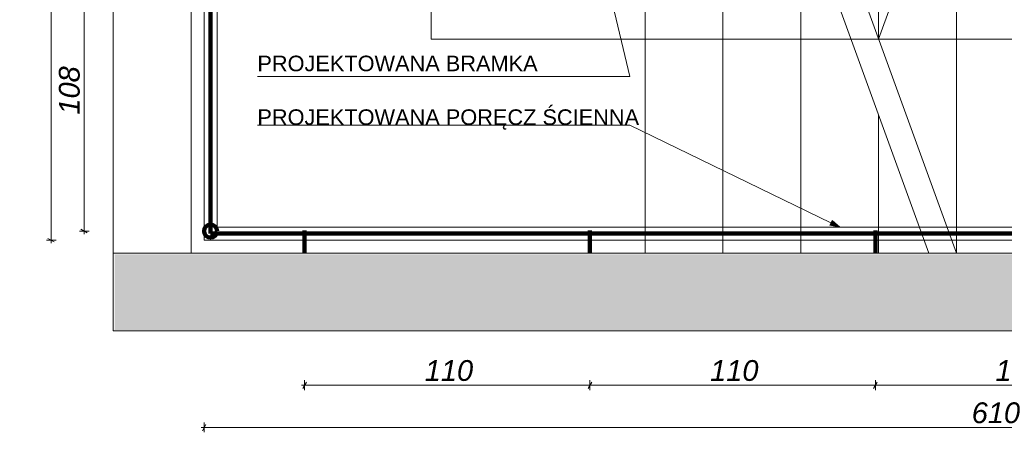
# Model space of a CAD drawing. Header units: centimetres. Extents: x 8226 to 9893, y -1051 to 949.
# Tile 3 of 18: x 8226 to 8605, y -567 to -408. Entities that reach past the tile are written whole.
import ezdxf

# ---------------------------------------------------------------- set-up
doc = ezdxf.new("R2010")
doc.units = ezdxf.units.CM
doc.header["$LTSCALE"] = 0.1
doc.header["$MEASUREMENT"] = 0
doc.linetypes.add('Wipeout_Contour', pattern=[1000, 0, -1000])
for name, color, linetype in [('3_linii 2D .K_IR', 7, 'Continuous'), ('3_opisy.K_IR', 7, 'Continuous'), ('3_wypełnienia.K_IR', 7, 'Continuous'), ('5_wymiary.K_IR', 7, 'Continuous')]:
    doc.layers.add(name, color=color, linetype=linetype)
doc.styles.add('GENERATED_STYLE_1', font='txt')
doc.styles.add('GENERATED_STYLE_2', font='txt')
doc.dimstyles.new('GENERATED_STYLE__1', dxfattribs={"dimtxt": 8, "dimasz": 1.835749, "dimexe": 0.18, "dimexo": 2, "dimgap": 0.09, "dimtad": 1, "dimtih": 1, "dimtoh": 1, "dimdec": 0, "dimzin": 0, "dimdsep": 46, "dimtxsty": 'GENERATED_STYLE_1', "dimblk": 'ARROWHEAD_2', "dimblk1": 'ARROWHEAD_2', "dimblk2": 'ARROWHEAD_2', "dimcen": 0.09, "dimclrd": 7, "dimclre": 7, "dimclrt": 7, "dimadec": 1, "dimazin": 0, "dimtfac": 1, "dimtdec": 4, "dimtmove": 0, "dimatfit": 3, "dimfxl": 1, "dimtolj": 1, "dimtzin": 0, "dimarcsym": 0})
doc.dimstyles.new('GENERATED_STYLE__2', dxfattribs={"dimtxt": 8, "dimasz": 1.835749, "dimexe": 0.18, "dimexo": 2, "dimgap": 0.09, "dimtad": 1, "dimdec": 0, "dimzin": 0, "dimdsep": 46, "dimtxsty": 'GENERATED_STYLE_1', "dimblk": 'ARROWHEAD_2', "dimblk1": 'ARROWHEAD_2', "dimblk2": 'ARROWHEAD_2', "dimcen": 0.09, "dimclrd": 7, "dimclre": 7, "dimclrt": 7, "dimadec": 1, "dimazin": 0, "dimtfac": 1, "dimtdec": 4, "dimtmove": 0, "dimatfit": 3, "dimfxl": 1, "dimtolj": 1, "dimtzin": 0, "dimarcsym": 0})

# ---------------------------------------------------------------- blocks, each defined once
blk = doc.blocks.new('Linia_62_2', base_point=(8460.95, -448.84))
at = {"layer": '3_linii 2D .K_IR', "linetype": 'Continuous', "lineweight": 0, "true_color": 0x000000}
blk.add_hatch(color=18, dxfattribs=at).paths.add_polyline_path([(8541.8, -488.16), (8538.89, -485.63), (8538.01, -487.43)])
at = {"layer": '3_linii 2D .K_IR', "color": 7, "linetype": 'Continuous', "lineweight": 0}
for p, q in [((8460.95, -448.84), (8538.45, -486.53)), ((8538.01, -487.43), (8538.89, -485.63)), ((8541.8, -488.16), (8538.89, -485.63)), ((8541.8, -488.16), (8538.01, -487.43))]:
    blk.add_line(p, q, dxfattribs=at)
blk = doc.blocks.new('Linia_107_2', base_point=(8460.95, -430.1))
at = {"layer": '3_linii 2D .K_IR', "linetype": 'Continuous', "lineweight": 0, "true_color": 0x000000}
blk.add_hatch(color=18, dxfattribs=at).paths.add_polyline_path([(8444.44, -361.2), (8444.34, -365.06), (8446.28, -364.59)])
at = {"layer": '3_linii 2D .K_IR', "color": 7, "linetype": 'Continuous', "lineweight": 0}
for p, q in [((8444.44, -361.2), (8444.34, -365.06)), ((8444.44, -361.2), (8446.28, -364.59)), ((8446.28, -364.59), (8444.34, -365.06)), ((8460.95, -430.1), (8445.31, -364.83))]:
    blk.add_line(p, q, dxfattribs=at)
blk = doc.blocks.new('*D192')
at = {"layer": '5_wymiary.K_IR', "color": 7, "linetype": 'Continuous', "lineweight": 0}
for p, q in [((8295.62, -565.4), (8296.8, -565.4)), ((8297.5, -564.19), (8296.11, -566.61)), ((8296.8, -567.21), (8296.8, -563.4)), ((8296.8, -565.4), (8906.8, -565.4)), ((8906.11, -566.61), (8907.5, -564.19)), ((8906.8, -567.21), (8906.8, -563.4)), ((8906.8, -565.4), (8907.99, -565.4))]:
    blk.add_line(p, q, dxfattribs=at)
at = {"color": 254, "linetype": 'Wipeout_Contour', "lineweight": 0, "ltscale": 34480.008672}
blk.add_wipeout([(8592.7, -563.8), (8610.91, -563.8), (8610.91, -555.8), (8592.7, -555.8)], dxfattribs=at).dxf.layer = '5_wymiary.K_IR'
at = {"layer": '5_wymiary.K_IR', "color": 7, "lineweight": 0, "insert": (8592.7, -563.8), "char_height": 8, "attachment_point": 7, "style": 'GENERATED_STYLE_1'}
blk.add_mtext('\\A1;{\\pql;\\fArial|b0|i1|c238|p38;610}', dxfattribs=at)
blk = doc.blocks.new('ARROWHEAD_2')
at = {"color": 0, "linetype": 'Continuous', "lineweight": 0}
for p, q in [((0, 0), (-1, 0)), ((-0.38, -0.66), (0.38, 0.66))]:
    blk.add_line(p, q, dxfattribs=at)
blk = doc.blocks.new('*D193')
at = {"layer": '5_wymiary.K_IR', "color": 7, "linetype": 'Continuous', "lineweight": 0}
for p, q in [((8334.37, -549.11), (8335.55, -549.11)), ((8336.25, -547.9), (8334.86, -550.32)), ((8335.55, -550.92), (8335.55, -547.11)), ((8335.55, -549.11), (8445.55, -549.11)), ((8446.25, -547.9), (8444.86, -550.32)), ((8445.55, -550.92), (8445.55, -547.11))]:
    blk.add_line(p, q, dxfattribs=at)
at = {"color": 254, "linetype": 'Wipeout_Contour', "lineweight": 0, "ltscale": 33632.559086}
blk.add_wipeout([(8381.85, -547.51), (8399.26, -547.51), (8399.26, -539.51), (8381.85, -539.51)], dxfattribs=at).dxf.layer = '5_wymiary.K_IR'
at = {"layer": '5_wymiary.K_IR', "color": 7, "lineweight": 0, "insert": (8381.85, -547.51), "char_height": 8, "attachment_point": 7, "style": 'GENERATED_STYLE_1'}
blk.add_mtext('\\A1;{\\pql;\\fArial|b0|i1|c238|p38;110}', dxfattribs=at)
blk = doc.blocks.new('*D194')
at = {"layer": '5_wymiary.K_IR', "color": 7, "linetype": 'Continuous', "lineweight": 0}
for p, q in [((8446.25, -547.9), (8444.86, -550.32)), ((8445.55, -550.92), (8445.55, -547.11)), ((8445.55, -549.11), (8555.55, -549.11)), ((8556.25, -547.9), (8554.86, -550.32)), ((8555.55, -550.92), (8555.55, -547.11))]:
    blk.add_line(p, q, dxfattribs=at)
at = {"color": 254, "linetype": 'Wipeout_Contour', "lineweight": 0, "ltscale": 34071.650676}
blk.add_wipeout([(8491.85, -547.51), (8509.26, -547.51), (8509.26, -539.51), (8491.85, -539.51)], dxfattribs=at).dxf.layer = '5_wymiary.K_IR'
at = {"layer": '5_wymiary.K_IR', "color": 7, "lineweight": 0, "insert": (8491.85, -547.51), "char_height": 8, "attachment_point": 7, "style": 'GENERATED_STYLE_1'}
blk.add_mtext('\\A1;{\\pql;\\fArial|b0|i1|c238|p38;110}', dxfattribs=at)
blk = doc.blocks.new('*D195')
at = {"layer": '5_wymiary.K_IR', "color": 7, "linetype": 'Continuous', "lineweight": 0}
for p, q in [((8556.25, -547.9), (8554.86, -550.32)), ((8555.55, -550.92), (8555.55, -547.11)), ((8555.55, -549.11), (8665.55, -549.11)), ((8666.25, -547.9), (8664.86, -550.32)), ((8665.55, -550.92), (8665.55, -547.11))]:
    blk.add_line(p, q, dxfattribs=at)
at = {"color": 254, "linetype": 'Wipeout_Contour', "lineweight": 0, "ltscale": 34510.765406}
blk.add_wipeout([(8601.85, -547.51), (8619.26, -547.51), (8619.26, -539.51), (8601.85, -539.51)], dxfattribs=at).dxf.layer = '5_wymiary.K_IR'
at = {"layer": '5_wymiary.K_IR', "color": 7, "lineweight": 0, "insert": (8601.85, -547.51), "char_height": 8, "attachment_point": 7, "style": 'GENERATED_STYLE_1'}
blk.add_mtext('\\A1;{\\pql;\\fArial|b0|i1|c238|p38;110}', dxfattribs=at)
blk = doc.blocks.new('*D198')
at = {"layer": '5_wymiary.K_IR', "color": 7, "linetype": 'Continuous', "lineweight": 0}
for p, q in [((8252.53, -381.68), (8248.72, -381.68)), ((8249.32, -380.98), (8251.74, -382.38)), ((8250.53, -489.68), (8250.53, -381.68)), ((8249.32, -488.98), (8251.74, -490.38)), ((8252.53, -489.68), (8248.72, -489.68)), ((8250.53, -490.86), (8250.53, -489.68))]:
    blk.add_line(p, q, dxfattribs=at)
at = {"color": 254, "linetype": 'Wipeout_Contour', "lineweight": 0, "ltscale": 33025.744247}
blk.add_wipeout([(8248.93, -444.79), (8248.93, -426.58), (8240.93, -426.58), (8240.93, -444.79)], dxfattribs=at).dxf.layer = '5_wymiary.K_IR'
at = {"layer": '5_wymiary.K_IR', "color": 7, "lineweight": 0, "insert": (8248.93, -444.79), "char_height": 8, "attachment_point": 7, "rotation": 90, "style": 'GENERATED_STYLE_1'}
blk.add_mtext('\\A1;{\\pql;\\fArial|b0|i1|c238|p38;108}', dxfattribs=at)
blk = doc.blocks.new('*D201')
at = {"layer": '5_wymiary.K_IR', "color": 7, "linetype": 'Continuous', "lineweight": 0}
for p, q in [((8239.8, -163.16), (8235.99, -163.16)), ((8239.01, -163.86), (8236.59, -162.46)), ((8237.8, -163.16), (8237.8, -161.98)), ((8237.8, -493.16), (8237.8, -163.16)), ((8239.8, -493.16), (8235.99, -493.16)), ((8236.59, -492.46), (8239.01, -493.86)), ((8237.8, -494.34), (8237.8, -493.16))]:
    blk.add_line(p, q, dxfattribs=at)
at = {"color": 254, "linetype": 'Wipeout_Contour', "lineweight": 0, "ltscale": 32954.978677}
blk.add_wipeout([(8236.2, -337.27), (8236.2, -319.05), (8228.2, -319.05), (8228.2, -337.27)], dxfattribs=at).dxf.layer = '5_wymiary.K_IR'
at = {"layer": '5_wymiary.K_IR', "color": 7, "lineweight": 0, "insert": (8236.2, -337.27), "char_height": 8, "attachment_point": 7, "rotation": 90, "style": 'GENERATED_STYLE_1'}
blk.add_mtext('\\A1;{\\pql;\\fArial|b0|i1|c238|p38;330}', dxfattribs=at)

msp = doc.modelspace()

# ---------------------------------------------------------------- hatches: boundary and pattern name
at = {"layer": '3_wypełnienia.K_IR', "linetype": 'Continuous', "lineweight": 0}
h = msp.add_hatch(dxfattribs=at)
h.set_pattern_fill('Generated_Pattern_50_0002', style=0, pattern_type=2)
h.set_pattern_definition([(45, (0, 0), (-4.490128, 4.490128), []), (45, (4.49, 2e-15), (-4.490128, 4.490128), [7.9375, -1.5875, 0, -1.5875])])
h.paths.add_polyline_path([(8262.37, -498.61), (8262.37, -527.75), (8941.2, -527.75), (8941.2, -498.61)])

# ---------------------------------------------------------------- linework, layer by layer
at = {"layer": '3_linii 2D .K_IR', "color": 190, "linetype": 'Continuous', "lineweight": 200}
msp.add_line((8299.3, -490.63), (8299.3, -165.68), dxfattribs=at)
at = {"layer": '3_linii 2D .K_IR', "color": 7, "linetype": 'Continuous', "lineweight": 0}
for p, q in [((8317.33, -430.1), (8460.95, -430.1)), ((8317.33, -448.84), (8460.95, -448.84))]:
    msp.add_line(p, q, dxfattribs=at)
at = {"layer": '3_linii 2D .K_IR', "color": 150, "linetype": 'Continuous', "lineweight": 200}
for p, q in [((8335.55, -489.49), (8335.55, -498.16)), ((8445.55, -489.49), (8445.55, -498.16)), ((8555.55, -489.49), (8555.55, -498.16))]:
    msp.add_line(p, q, dxfattribs=at)
at = {"layer": '3_linii 2D .K_IR', "color": 30, "linetype": 'Continuous', "lineweight": 200}
msp.add_line((8904.14, -490.63), (8299.3, -490.63), dxfattribs=at)
at = {"layer": '3_linii 2D .K_IR', "color": 7, "linetype": 'Continuous', "lineweight": 0}
for points in [[(8261.8, -158.16), (8291.8, -158.16), (8291.8, -498.16), (8261.8, -498.16)], [(8466.8, -498.16), (8291.8, -498.16), (8291.8, -158.16), (8466.8, -158.16)], [(8906.8, -493.16), (8296.8, -493.16), (8296.8, -163.16), (8906.8, -163.16)], [(8301.8, -168.16), (8901.54, -168.16), (8901.54, -488.16), (8301.8, -488.16)]]:
    msp.add_lwpolyline(points, close=True, dxfattribs=at)
for points in [[(8911.8, -498.16), (8911.8, -158.16), (8291.8, -158.16), (8291.8, -498.16)], [(8466.8, -158.16), (8911.8, -158.16), (8911.8, -498.16), (8466.8, -498.16)], [(8736.8, -415.66), (8384.3, -415.66), (8384.3, -240.66), (8496.8, -240.66)], [(8496.8, -498.16), (8496.8, -333.16)], [(8576.16, -498.16), (8516.16, -333.16)], [(8526.8, -333.16), (8586.8, -498.16)], [(8586.8, -415.66), (8586.8, -333.16), (8556.8, -415.66)], [(8556.8, -415.66), (8556.8, -333.16)], [(8586.8, -333.16), (8586.8, -498.16)], [(8526.8, -362.43), (8526.8, -498.16)], [(8556.8, -498.16), (8556.8, -444.92)], [(8261.8, -498.16), (8261.8, -528.16), (8941.8, -528.16), (8941.8, -498.16)]]:
    msp.add_lwpolyline(points, dxfattribs=at)
at = {"layer": '3_linii 2D .K_IR', "color": 6, "linetype": 'Continuous', "lineweight": 200}
msp.add_circle((8299.29, -489.68), 2.5, dxfattribs=at)

# ---------------------------------------------------------------- block references
at = {"layer": '3_linii 2D .K_IR', "color": 7, "linetype": 'Continuous', "lineweight": 0}
for name, p in [('Linia_107_2', (8460.95, -430.1)), ('Linia_62_2', (8460.95, -448.84))]:
    msp.add_blockref(name, p, dxfattribs=at)

# ---------------------------------------------------------------- texts
at = {"layer": '3_opisy.K_IR', "color": 7, "linetype": 'Continuous', "lineweight": 0, "char_height": 6, "attachment_point": 7, "style": 'GENERATED_STYLE_2'}
for s, insert in [('\\A1;{\\pql;\\fArial|b0|i0|c238|p38;PROJEKTOWANA \\fArial|b0|i0|c238|p38;BRAMKA}', (8317.33, -428.14)), ('\\A1;{\\pql;\\fArial|b0|i0|c238|p38;PROJEKTOWANA PORĘCZ ŚCIENNA}', (8317.33, -450.57))]:
    msp.add_mtext(s, dxfattribs=dict(at, insert=insert))

# ---------------------------------------------------------------- next in the draw order: dimensions: what is measured, and where the dimension line sits
at = {"layer": '5_wymiary.K_IR', "color": 7, "linetype": 'Continuous', "lineweight": 0}
dim = msp.add_linear_dim(base=(8250.53, -381.68), p1=(8299.29, -489.68), p2=(8299.29, -381.68), angle=90, dimstyle='GENERATED_STYLE__2', dxfattribs=at)
dim.commit()
dim.dimension.update_dxf_attribs({"geometry": '*D198', "text_midpoint": (8244.93, -435.64), "dimtype": 160, "text_rotation": 90})
dim = msp.add_linear_dim(base=(8906.8, -565.4), p1=(8296.8, -493.16), p2=(8906.8, -493.16), dimstyle='GENERATED_STYLE__1', dxfattribs=at)
dim.commit()
dim.dimension.update_dxf_attribs({"geometry": '*D192', "text_midpoint": (8601.85, -559.8), "dimtype": 160})

# ---------------------------------------------------------------- next in the draw order: dimensions: what is measured, and where the dimension line sits
dim = msp.add_linear_dim(base=(8237.8, -163.16), p1=(8296.8, -493.16), p2=(8296.8, -163.16), angle=90, dimstyle='GENERATED_STYLE__2', dxfattribs=at)
dim.commit()
dim.dimension.update_dxf_attribs({"geometry": '*D201', "text_midpoint": (8232.2, -328.12), "dimtype": 160, "text_rotation": 90})
dim = msp.add_linear_dim(base=(8445.55, -549.11), p1=(8335.55, -498.16), p2=(8445.55, -498.16), dimstyle='GENERATED_STYLE__1', dxfattribs=at)
dim.commit()
dim.dimension.update_dxf_attribs({"geometry": '*D193', "text_midpoint": (8391, -543.51), "dimtype": 160})

# ---------------------------------------------------------------- next in the draw order: dimensions: what is measured, and where the dimension line sits
dim = msp.add_linear_dim(base=(8555.55, -549.11), p1=(8445.55, -498.16), p2=(8555.55, -498.16), dimstyle='GENERATED_STYLE__1', dxfattribs=at)
dim.commit()
dim.dimension.update_dxf_attribs({"geometry": '*D194', "text_midpoint": (8501, -543.51), "dimtype": 160})

# ---------------------------------------------------------------- next in the draw order: dimensions: what is measured, and where the dimension line sits
dim = msp.add_linear_dim(base=(8665.55, -549.11), p1=(8555.55, -498.16), p2=(8665.55, -498.16), dimstyle='GENERATED_STYLE__1', dxfattribs=at)
dim.commit()
dim.dimension.update_dxf_attribs({"geometry": '*D195', "text_midpoint": (8611, -543.51), "dimtype": 160})

doc.saveas('drawing.dxf')
